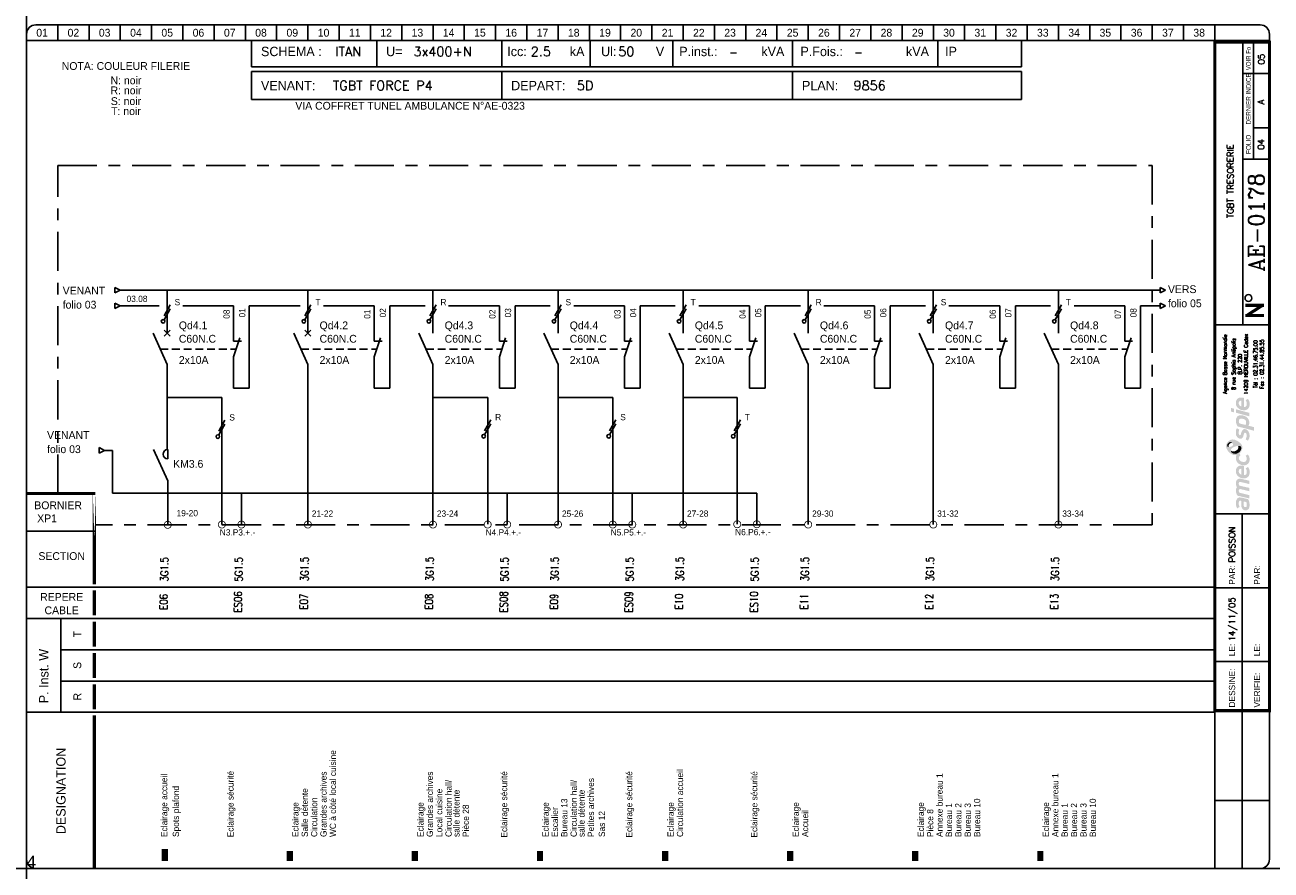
# Model space of a CAD drawing. Header units: millimetres. Extents: x 0 to 4898, y -1200 to 270.
# Tile 19 of 34: x 2000 to 2398, y 0 to 270. Entities that reach past the tile are written whole.
import ezdxf
from ezdxf.enums import TextEntityAlignment as Align

# ---------------------------------------------------------------- set-up
doc = ezdxf.new("R2010")
doc.units = ezdxf.units.MM
doc.header["$LTSCALE"] = 25
for name, pattern in [('AXES', [0.95, 0.5, -0.15, 0.15, -0.15]), ('CONTINU', [0]), ('DISCONTINU', [0.15, 0.1, -0.05])]:
    doc.linetypes.add(name, pattern=pattern)
doc.layers.get('0').update_dxf_attribs({"linetype": 'CONTINUOUS'})
doc.layers.get('Defpoints').update_dxf_attribs({"linetype": 'CONTINUOUS'})
for name, color, linetype in [('POINTILLE', 5, 'DISCONTINU'), ('TEXTE', 92, 'CONTINU'), ('TRAIAXE', 6, 'AXES'), ('TRAIFIN', 1, 'CONTINU'), ('TRAIGROS', 40, 'CONTINU'), ('TRAIMOY', 150, 'CONTINU')]:
    doc.layers.add(name, color=color, linetype=linetype)
doc.styles.add('ROMANC', font='romanc')
doc.styles.add('ROMANS8', font='ROMANS8.shx')
doc.styles.add('T1', font='arial.ttf')
doc.styles.add('TEXTE', font='txt8', dxfattribs={"height": 2.5})
doc.styles.add('TXT', font='txt', dxfattribs={"width": 0.8})

# ---------------------------------------------------------------- blocks, each defined once
blk = doc.blocks.new('CART')
at = {"layer": 'TEXTE', "color": 7}
for p, q in [((72.02, 264.91), (72.02, 256.49)), ((112.02, 264.91), (112.02, 256.49)), ((152.02, 264.91), (152.02, 256.49)), ((180.26, 264.91), (180.26, 256.49)), ((206.73, 264.91), (206.73, 256.49)), ((244.98, 264.91), (244.98, 256.49)), ((291.46, 264.91), (291.46, 256.49)), ((318.22, 264.91), (318.22, 256.49)), ((318.22, 256.49), (72.02, 256.49)), ((72, 255), (318.25, 255)), ((72, 246), (72, 255)), ((152, 255), (152, 246)), ((245, 255), (245, 246)), ((318.25, 255), (318.25, 246)), ((318.25, 246), (72, 246)), ((11.02, 79.91), (11.02, 49.91))]:
    blk.add_line(p, q, dxfattribs=at)
at = {"layer": 'TEXTE', "color": 7, "const_width": 1}
for points in [[(395.77, 180.16), (389.77, 180.16)], [(390.27, 176.91), (395.27, 180.16)], [(395.77, 176.91), (389.77, 176.91)]]:
    blk.add_lwpolyline(points, dxfattribs=at)
at = {"layer": 'TEXTE', "color": 7}
blk.add_circle((390.78, 182.5), 1.08, dxfattribs=at)
at = {"layer": 'TRAIAXE', "color": 6}
for p, q in [((10.02, 224.91), (360.02, 224.91)), ((10.02, 119.91), (10.02, 224.91)), ((360.02, 224.91), (360.02, 109.91)), ((360.02, 109.91), (22.02, 109.91))]:
    blk.add_line(p, q, dxfattribs=at)
at = {"layer": 'TRAIFIN', "color": 7}
for p, q in [((10.02, 269.91), (10.02, 264.91)), ((20.02, 269.91), (20.02, 264.91)), ((30.02, 269.91), (30.02, 264.91)), ((40.02, 269.91), (40.02, 264.91)), ((50.02, 269.91), (50.02, 264.91)), ((60.02, 269.91), (60.02, 264.91)), ((70.02, 269.91), (70.02, 264.91)), ((80.02, 269.91), (80.02, 264.91)), ((90.02, 269.91), (90.02, 264.91)), ((100.02, 269.91), (100.02, 264.91)), ((110.02, 269.91), (110.02, 264.91)), ((120.02, 269.91), (120.02, 264.91)), ((130.02, 269.91), (130.02, 264.91)), ((140.02, 269.91), (140.02, 264.91)), ((150.02, 269.91), (150.02, 264.91)), ((160.02, 269.91), (160.02, 264.91)), ((170.02, 269.91), (170.02, 264.91)), ((180.02, 269.91), (180.02, 264.91)), ((190.02, 269.91), (190.02, 264.91)), ((200.02, 269.91), (200.02, 264.91)), ((210.02, 269.91), (210.02, 264.91)), ((220.02, 269.91), (220.02, 264.91)), ((230.02, 269.91), (230.02, 264.91)), ((240.02, 269.91), (240.02, 264.91)), ((250.02, 269.91), (250.02, 264.91)), ((260.02, 269.91), (260.02, 264.91)), ((270.02, 269.91), (270.02, 264.91)), ((280.02, 269.91), (280.02, 264.91)), ((290.02, 269.91), (290.02, 264.91)), ((300.02, 269.91), (300.02, 264.91)), ((310.02, 269.91), (310.02, 264.91)), ((320.02, 269.91), (320.02, 264.91)), ((330.02, 269.91), (330.02, 264.91)), ((340.02, 269.91), (340.02, 264.91)), ((350.02, 269.91), (350.02, 264.91)), ((360.02, 269.91), (360.02, 264.91)), ((370.02, 269.91), (370.02, 264.91)), ((380.02, 269.91), (380.02, 264.91)), ((392.43, 226.95), (392.43, 264.41)), ((392.43, 237), (396.98, 237))]:
    blk.add_line(p, q, dxfattribs=at)
at = {"layer": 'TRAIGROS', "color": 7}
for p, q in [((3.02, 269.91), (394.52, 269.91)), ((0.02, 266.91), (0.02, 264.91)), ((397.52, 264.91), (0.02, 264.91)), ((397.52, 264.91), (0.02, 264.91)), ((0.02, 264.91), (0.02, 2.91)), ((389.02, 173.91), (389.02, 264.41)), ((397.52, 266.91), (397.52, 264.91)), ((397.52, 2.91), (397.52, 264.91)), ((389.02, 254.41), (397.02, 254.41)), ((389.02, 226.92), (397.02, 226.92)), ((380.02, 173.91), (397.52, 173.91)), ((380.02, 113.43), (397.53, 113.43)), ((0.02, 107.91), (22.02, 107.91)), ((0.02, 89.91), (380.02, 89.91)), ((11.02, 79.91), (0.02, 79.91)), ((11.02, 79.91), (380.02, 79.91)), ((11.02, 69.91), (380.02, 69.91)), ((11.02, 59.91), (380.02, 59.91)), ((0.02, 49.91), (380.02, 49.91)), ((380.02, -0.12), (380.02, 50.43)), ((3.02, -0.09), (394.52, -0.09))]:
    blk.add_line(p, q, dxfattribs=at)
for points, const_width in [([(380.02, 264.41), (380.02, 50.43), (397.52, 50.43), (397.52, 264.41), (380.02, 264.41)], 1), ([(0.02, 119.91), (22.02, 119.91)], 1), ([(21.73, 88.91), (21.73, 80.91)], 1), ([(21.73, 78.91), (21.73, 70.91)], 1), ([(21.73, 68.91), (21.73, 60.91)], 1), ([(21.73, 58.91), (21.73, 50.91)], 1), ([(21.73, 48.91), (21.73, 43.38)], 1), ([(21.73, 43.38), (21.73, -0.09)], 1), ([(44.23, 6.14), (44.23, 2.27)], 2), ([(84.23, 5.5), (84.23, 2.27)], 2), ([(124.23, 5.5), (124.23, 2.27)], 2), ([(164.23, 5.5), (164.23, 2.27)], 2), ([(204.23, 5.5), (204.23, 2.27)], 2), ([(244.23, 5.5), (244.23, 2.27)], 2), ([(284.23, 5.5), (284.23, 2.27)], 2), ([(324.23, 5.5), (324.23, 2.27)], 2)]:
    blk.add_lwpolyline(points, dxfattribs=dict(at, const_width=const_width))
at = {"layer": 'TRAIGROS', "color": 7, "const_width": 1}
blk.add_lwpolyline([(21.73, 119.95), (21.73, 90.91)], close=True, dxfattribs=at)
at = {"layer": 'TRAIGROS', "color": 7}
for centre, start, end in [((3.02, 266.91), 90, 180), ((394.52, 266.91), 0, 90), ((3.02, 2.91), 180, 270), ((394.52, 2.91), 270, 0)]:
    blk.add_arc(centre, 3, start, end, dxfattribs=at)
at = {"layer": 'TRAIMOY', "color": 7}
for p, q in [((388.77, -0.1), (388.77, 113.43)), ((380.02, 89.73), (397.53, 89.73)), ((380.02, 66.18), (397.53, 66.18)), ((380.02, 21.66), (397.53, 21.66))]:
    blk.add_line(p, q, dxfattribs=at)
at = {"layer": 'TEXTE', "color": 7}
for s, p in [('01', (5.02, 267.41)), ('02', (15.02, 267.41)), ('03', (25.02, 267.41)), ('04', (35.02, 267.41)), ('05', (45.02, 267.41)), ('06', (55.02, 267.41)), ('07', (65.02, 267.41)), ('08', (75.02, 267.41)), ('09', (85.02, 267.41)), ('10', (95.02, 267.41)), ('11', (105.02, 267.41)), ('12', (115.02, 267.41)), ('13', (125.02, 267.41)), ('14', (135.02, 267.41)), ('15', (145.02, 267.41)), ('16', (155.02, 267.41)), ('17', (165.02, 267.41)), ('18', (175.02, 267.41)), ('19', (185.02, 267.41)), ('20', (195.02, 267.41)), ('21', (205.02, 267.41)), ('22', (215.02, 267.41)), ('23', (225.02, 267.41)), ('24', (235.02, 267.41)), ('25', (245.02, 267.41)), ('26', (255.02, 267.41)), ('27', (265.02, 267.41)), ('28', (275.02, 267.41)), ('29', (285.02, 267.41)), ('30', (295.02, 267.41)), ('31', (305.02, 267.41)), ('32', (315.02, 267.41)), ('33', (325.02, 267.41)), ('34', (335.02, 267.41)), ('35', (345.02, 267.41)), ('36', (355.02, 267.41)), ('37', (365.02, 267.41)), ('38', (375.02, 267.41))]:
    blk.add_text(s, height=2.5, dxfattribs=at).set_placement(p, align=Align.MIDDLE)
for s, height, p in [('kA', 3, (173.77, 259.91)), ('Ul:', 3, (183.77, 259.91)), ('P.inst.:', 3, (208.77, 259.91)), ('kVA', 3, (235.02, 259.91)), ('P.Fois.:', 3, (247.52, 259.91)), ('kVA', 3, (281.27, 259.91)), ('SCHEMA :', 3, (75.02, 259.91)), ('U=', 3, (115.02, 259.91)), ('Icc:', 3, (153.77, 259.91)), ('V', 3, (201.27, 259.91)), ('IP', 3, (293.77, 259.91)), ('VENANT:', 3, (75, 249)), ('DEPART:', 3, (155, 249)), ('PLAN:', 3, (248, 249)), ('BORNIER', 2.5, (2.52, 114.91))]:
    blk.add_text(s, height=height, dxfattribs=at).set_placement(p)
at = {"layer": 'TEXTE', "color": 7, "width": 0.75}
blk.add_text('VOIR Fo', height=1.5, rotation=90, dxfattribs=at).set_placement((391.52, 255.41), (391.52, 262.91), align=Align.FIT)
at = {"layer": 'TEXTE', "color": 7, "style": 'TXT', "width": 0.8}
blk.add_text('DERNIER INDICE', height=1.5, rotation=90, dxfattribs=at).set_placement((391.52, 238.03))
at = {"layer": 'TEXTE', "color": 7}
for s, height, p in [('FOLIO', 1.5, (391.52, 231.67)), ('T', 2.5, (17.52, 74.91)), ('S', 2.5, (17.52, 64.91)), ('R', 2.5, (17.52, 54.91))]:
    blk.add_text(s, height=height, rotation=90, dxfattribs=at).set_placement(p, align=Align.CENTER)
for s, p in [('SECTION', (11.27, 98.66)), ('REPERE', (11.27, 85.59)), ('CABLE', (11.27, 81.3))]:
    blk.add_text(s, height=2.5, dxfattribs=at).set_placement(p, align=Align.CENTER)
for s, height, p in [('PAR:', 2, (386.53, 90.73)), ('PAR:', 2, (394.53, 90.73)), ('P. Inst. W', 3, (7.05, 52.81)), ('LE:', 2, (386.53, 67.86)), ('LE:', 2, (394.53, 67.86)), ('DESSINE:', 2, (386.53, 51.43)), ('VERIFIE:', 2, (394.53, 51.43)), ('DESIGNATION', 3, (12.52, 10.91))]:
    blk.add_text(s, height=height, rotation=90, dxfattribs=at).set_placement(p)
at = {"layer": 'TEXTE', "color": 4, "style": 'ROMANC'}
for tag, height, p in [('FOLIO_SUIVANT', 2, (395.92, 258.95)), ('INDICE', 2, (395.81, 245.26)), ('FOLIO', 2, (395.81, 231.67)), ('NUMERO', 5, (395.81, 206.7))]:
    blk.add_attdef(tag, text='', height=height, rotation=90, dxfattribs=at).set_placement(p, align=Align.CENTER)
for tag, p, height in [('REGIME_DE_NEUTRE', (98.77, 259.91), 3), ('TENSION', (123.77, 259.91), 3), ('ICC', (161.27, 259.91), 3), ('UI', (189.27, 259.91), 3), ('P_INSTAL', (224.73, 259.91), 2.5), ('PUISSSANCE_DE_FOISO', (264.73, 259.91), 2.5), ('VENANT_DE', (98, 249), 3), ('DEPART', (176, 249), 3), ('PLAN', (264.5, 249), 3)]:
    blk.add_attdef(tag, p, '', height=height, dxfattribs=at)
blk.add_attdef('INTITULE_DU_PLAN', text='', height=2, rotation=90, dxfattribs=at).set_placement((385.02, 219.91), align=Align.MIDDLE)
for tag, p in [('DESSINATEUR', (386.55, 97.87)), ('DATE', (386.53, 72.67))]:
    blk.add_attdef(tag, p, '', height=2, rotation=90, dxfattribs=at)
blk = doc.blocks.new('JC')
at = {"layer": 'TEXTE'}
for s, p in [('NOTA: COULEUR FILERIE', (10.73, 20.01)), ('N: noir', (10.73, 15.46)), ('R: noir', (10.73, 12.25)), ('S: noir', (10.73, 8.81)), ('T: noir', (10.73, 5.6))]:
    blk.add_text(s, height=2.5, dxfattribs=at).set_placement(p, align=Align.MIDDLE)
blk = doc.blocks.new('LOGO')
h = blk.add_hatch(color=187)
h.paths.add_polyline_path([(0.27, -25.15), (-0.26, -25.03), (-0.61, -25.01), (-0.96, -25.01), (-1.3, -25.15), (-1.56, -25.39), (-1.76, -25.66), (-1.92, -26.06), (-2.01, -26.61), (-2, -27.13), (-1.95, -27.54), (-1.82, -27.98), (-1.59, -28.49), (-0.78, -28.03), (-0.88, -27.84), (-0.99, -27.58), (-1.06, -27.27), (-1.09, -26.94), (-1.07, -26.65), (-1.03, -26.36), (-0.9, -26.15), (-0.74, -26.05), (-0.59, -26.04), (-0.23, -26.1), (-0.26, -26.47), (-0.29, -26.77), (-0.31, -27.1), (-0.31, -27.41), (-0.26, -27.77), (-0.19, -28.1), (-0.05, -28.44), (0.2, -28.78), (0.48, -28.98), (0.87, -29.11), (1.22, -29.1), (1.58, -29.04), (1.84, -28.87), (2.14, -28.53), (2.3, -28.16), (2.37, -27.71), (2.36, -27.1), (2.28, -26.51), (2.08, -25.89), (1.89, -25.54), (0.84, -25.3)])
h.paths.add_polyline_path([(0.54, -26.31), (1.32, -26.47), (1.41, -26.69), (1.48, -27.01), (1.49, -27.42), (1.48, -27.74), (1.4, -27.9), (1.29, -28.03), (1.14, -28.09), (0.96, -28.1), (0.81, -28.07), (0.69, -27.97), (0.6, -27.85), (0.54, -27.71), (0.5, -27.54), (0.49, -27.3), (0.49, -27.06), (0.5, -26.59)], flags=16)
h.paths.add_polyline_path([(-0.88, -23.47), (-0.97, -23.29), (-1.06, -23.08), (-1.08, -22.86), (-1.05, -22.63), (-0.97, -22.45), (-0.79, -22.36), (-0.5, -22.33), (2.29, -23.01), (2.29, -21.94), (-0.8, -21.24), (-0.96, -21.08), (-1.06, -20.77), (-1.1, -20.45), (-1, -20.2), (-0.87, -20.11), (-0.7, -20.03), (-0.48, -20.05), (2.29, -20.7), (2.29, -19.65), (-0.36, -19.01), (-0.65, -19), (-1.01, -19.01), (-1.3, -19.12), (-1.55, -19.28), (-1.77, -19.54), (-1.9, -19.8), (-1.98, -20), (-2.02, -20.38), (-2.01, -20.76), (-1.91, -21.13), (-1.79, -21.45), (-1.64, -21.71), (-1.75, -21.83), (-1.89, -22.08), (-1.98, -22.36), (-2.01, -22.66), (-2.01, -23), (-1.95, -23.36), (-1.85, -23.71), (-1.69, -24.08), (-1.5, -24.43), (2.29, -25.32), (2.29, -24.26)])
h.paths.add_polyline_path([(-0.19, -14.81), (-0.51, -14.81), (-0.91, -14.88), (-1.19, -15), (-1.42, -15.16), (-1.64, -15.38), (-1.83, -15.67), (-1.95, -15.97), (-2, -16.26), (-2.02, -16.52), (-2.01, -16.84), (-1.96, -17.15), (-1.84, -17.46), (-1.65, -17.81), (-1.41, -18.09), (-1.14, -18.33), (-0.89, -18.51), (-0.59, -18.68), (-0.17, -18.82), (0.24, -18.89), (0.59, -18.91), (0.98, -18.88), (1.37, -18.75), (1.77, -18.51), (2.17, -18.06), (2.33, -17.58), (2.38, -17.11), (2.38, -16.56), (2.33, -16.15), (2.2, -15.79), (2.03, -15.5), (1.82, -15.25), (1.14, -15.68), (1.3, -15.94), (1.42, -16.3), (1.49, -16.68), (1.49, -16.99), (1.43, -17.33), (1.23, -17.63), (0.99, -17.81), (0.79, -17.86), (0.6, -17.84), (0.6, -14.97), (0.23, -14.85)])
h.paths.add_polyline_path([(-0.26, -17.69), (-0.43, -17.64), (-0.58, -17.55), (-0.76, -17.39), (-0.9, -17.24), (-1.01, -17.02), (-1.06, -16.86), (-1.08, -16.63), (-1.06, -16.36), (-0.96, -16.16), (-0.83, -15.98), (-0.62, -15.87), (-0.44, -15.83), (-0.26, -15.83)], flags=16)
h.paths.add_polyline_path([(-0.09, -13.56), (-0.44, -13.4), (-0.74, -13.16), (-0.95, -12.9), (-1.04, -12.61), (-1.08, -12.36), (-1.02, -12.05), (-0.89, -11.83), (-0.73, -11.69), (-0.61, -11.61), (-0.5, -11.55), (-0.88, -10.89), (-1.08, -11.04), (-1.32, -11.18), (-1.51, -11.28), (-1.78, -11.38), (-1.87, -11.55), (-1.97, -11.89), (-2.01, -12.3), (-1.98, -12.76), (-1.82, -13.35), (-1.54, -13.76), (-1.25, -14.08), (-0.85, -14.34), (-0.48, -14.51), (-0.05, -14.65), (0.44, -14.71), (0.94, -14.69), (1.47, -14.5), (1.83, -14.25), (2.09, -13.94), (2.26, -13.6), (2.36, -13.21), (2.39, -12.82), (2.37, -12.43), (2.27, -11.98), (2.07, -11.58), (1.82, -11.23), (1.12, -11.67), (1.29, -11.95), (1.43, -12.27), (1.45, -12.61), (1.43, -12.96), (1.23, -13.36), (0.95, -13.57), (0.61, -13.63), (0.31, -13.63)])
h.paths.add_polyline_path([(1.25, -3.19), (0.94, -3.13), (0.59, -3.14), (0.32, -3.25), (0.1, -3.49), (-0.12, -3.81), (-0.25, -4.17), (-0.38, -4.62), (-0.46, -4.92), (-0.59, -5.03), (-0.74, -5.08), (-0.86, -5.03), (-0.96, -4.94), (-1.06, -4.74), (-1.12, -4.53), (-1.11, -4.23), (-1.07, -3.86), (-1.01, -3.51), (-0.93, -3.23), (-1.72, -2.85), (-1.84, -3.12), (-1.93, -3.4), (-1.97, -3.68), (-2, -3.98), (-2.02, -4.32), (-2, -4.65), (-1.94, -5.01), (-1.8, -5.31), (-1.64, -5.58), (-1.4, -5.84), (-1.11, -6.04), (-0.85, -6.17), (-0.56, -6.2), (-0.24, -6.15), (0.01, -5.99), (0.18, -5.81), (0.32, -5.51), (0.41, -5.18), (0.51, -4.86), (0.57, -4.63), (0.67, -4.45), (0.78, -4.33), (0.97, -4.29), (1.15, -4.35), (1.3, -4.55), (1.41, -4.85), (1.44, -5.24), (1.41, -5.62), (1.33, -5.91), (1.23, -6.15), (1.09, -6.39), (1.78, -6.81), (1.86, -6.74), (1.97, -6.61), (2.14, -6.32), (2.27, -6), (2.36, -5.62), (2.37, -5.24), (2.35, -4.86), (2.3, -4.52), (2.19, -4.21), (2.03, -3.92), (1.85, -3.65), (1.57, -3.35)])
h.paths.add_polyline_path([(1.14, 0.91), (0.82, 1.08), (0.5, 1.2), (0.1, 1.27), (-0.26, 1.3), (-0.73, 1.29), (-1.12, 1.19), (-1.38, 1.04), (-1.61, 0.8), (-1.77, 0.55), (-1.89, 0.33), (-1.98, 0.01), (-2.01, -0.32), (-1.99, -0.65), (-1.95, -1.02), (-1.88, -1.34), (-1.76, -1.63), (-1.63, -1.96), (-1.52, -2.24), (3.84, -3.66), (3.84, -2.51), (1.96, -2.01), (2.11, -1.85), (2.24, -1.56), (2.27, -1.32), (2.29, -1.04), (2.27, -0.75), (2.21, -0.44), (2.07, -0.1), (1.9, 0.2), (1.71, 0.44), (1.43, 0.71)])
h.paths.add_polyline_path([(0.98, -1.77), (-0.92, -1.28), (-0.98, -1.1), (-1.05, -0.84), (-1.07, -0.56), (-1.04, -0.29), (-0.94, -0.06), (-0.77, 0.11), (-0.53, 0.2), (-0.24, 0.22), (0.04, 0.2), (0.35, 0.13), (0.58, 0.05), (0.81, -0.07), (1.02, -0.24), (1.19, -0.46), (1.27, -0.68), (1.28, -0.93), (1.28, -1.16), (1.24, -1.43), (1.15, -1.61)], flags=16)
h.paths.add_polyline_path([(-1.97, 3.22), (-1.97, 2.11), (2.35, 0.95), (2.35, 2.06)])
h.paths.add_polyline_path([(-3.55, 3.65), (-3.55, 2.48), (-2.65, 2.25), (-2.65, 3.43)])
h.paths.add_polyline_path([(-0.19, 6.99), (-0.51, 6.99), (-0.91, 6.92), (-1.19, 6.81), (-1.42, 6.64), (-1.64, 6.43), (-1.83, 6.14), (-1.95, 5.83), (-2, 5.54), (-2.02, 5.28), (-2.01, 4.96), (-1.96, 4.66), (-1.84, 4.34), (-1.65, 4), (-1.41, 3.71), (-1.14, 3.48), (-0.89, 3.29), (-0.59, 3.12), (-0.17, 2.98), (0.24, 2.92), (0.59, 2.89), (0.98, 2.93), (1.37, 3.06), (1.77, 3.29), (2.17, 3.75), (2.33, 4.22), (2.38, 4.7), (2.38, 5.24), (2.33, 5.65), (2.2, 6.02), (2.03, 6.3), (1.82, 6.56), (1.14, 6.13), (1.3, 5.87), (1.42, 5.5), (1.49, 5.12), (1.49, 4.82), (1.43, 4.47), (1.23, 4.17), (0.99, 4), (0.79, 3.94), (0.6, 3.96), (0.6, 6.83), (0.23, 6.96)])
h.paths.add_polyline_path([(-0.26, 4.11), (-0.43, 4.16), (-0.58, 4.26), (-0.76, 4.42), (-0.9, 4.56), (-1.01, 4.78), (-1.06, 4.95), (-1.08, 5.17), (-1.06, 5.44), (-0.96, 5.64), (-0.83, 5.82), (-0.62, 5.93), (-0.44, 5.97), (-0.26, 5.97)], flags=16)
h = blk.add_hatch(color=135)
h.paths.add_polyline_path([(-2.62, -6.48), (-2.99, -6.44), (-3.33, -6.46), (-3.66, -6.54), (-3.9, -6.66), (-4.19, -6.88), (-4.48, -7.12), (-4.72, -7.4), (-4.9, -7.71), (-5.08, -8.08), (-5.15, -8.51), (-5.14, -8.84), (-5.03, -9.22), (-4.88, -9.56), (-4.68, -9.88), (-4.46, -10.22), (-4.19, -10.51), (-3.87, -10.81), (-3.57, -11.02), (-3.23, -11.21), (-2.91, -11.36), (-2.54, -11.44), (-2.16, -11.45), (-1.78, -11.38), (-1.51, -11.28), (-1.32, -11.18), (-1.08, -11.04), (-0.88, -10.89), (-0.73, -10.77), (-0.54, -10.54), (-0.29, -10.22), (-0.06, -9.77), (0.06, -9.2), (0.05, -8.64), (-0.11, -8.22), (-0.36, -7.85), (-0.69, -7.52), (-1.07, -7.21), (-1.43, -6.95), (-1.9, -6.73), (-2.27, -6.57)])
h.paths.add_polyline_path([(-2.94, -7.94), (-2.93, -8.06), (-2.93, -8.18), (-2.98, -8.34), (-3.08, -8.43), (-3.22, -8.54), (-3.43, -8.66), (-3.65, -8.75), (-3.89, -8.84), (-4.16, -8.87), (-4.34, -8.85), (-4.5, -8.82), (-4.67, -8.73), (-4.76, -8.58), (-4.8, -8.43), (-4.79, -8.24), (-4.75, -8.06), (-4.69, -7.92), (-4.59, -7.78), (-4.48, -7.64), (-4.34, -7.51), (-4.19, -7.41), (-4, -7.31), (-3.79, -7.28), (-3.58, -7.31), (-3.42, -7.38), (-3.25, -7.49), (-3.12, -7.62), (-3.02, -7.79)], flags=16)
h.paths.add_polyline_path([(-1.84, -8.57), (-1.32, -8.49), (-1.12, -8.49), (-0.87, -8.49), (-0.65, -8.57), (-0.45, -8.72), (-0.32, -8.9), (-0.26, -9.1), (-0.28, -9.35), (-0.35, -9.63), (-0.51, -9.97), (-0.73, -10.32), (-1.02, -10.58), (-1.39, -10.82), (-1.78, -10.98), (-2.23, -11.04), (-2.55, -11.01), (-2.82, -10.95), (-3.16, -10.77), (-3.4, -10.52), (-3.53, -10.28), (-3.6, -10.02), (-3.6, -9.73), (-3.5, -9.48), (-3.31, -9.23), (-3, -9.04), (-2.68, -8.88), (-2.26, -8.71)], flags=16)
h = blk.add_hatch(color=253)
h.paths.add_polyline_path([(-4, -7.31), (-4.19, -7.41), (-4.34, -7.51), (-4.48, -7.64), (-4.59, -7.78), (-4.69, -7.92), (-4.75, -8.06), (-4.79, -8.24), (-4.8, -8.43), (-4.76, -8.58), (-4.67, -8.73), (-4.5, -8.82), (-4.34, -8.85), (-4.36, -8.64), (-4.33, -8.43), (-4.27, -8.21), (-4.19, -8.05), (-4.09, -7.91), (-3.95, -7.79), (-3.82, -7.69), (-3.65, -7.62), (-3.47, -7.58), (-3.28, -7.58), (-3.12, -7.62), (-3.25, -7.49), (-3.42, -7.38), (-3.58, -7.31), (-3.79, -7.28)])
h.paths.add_polyline_path([(-0.87, -8.49), (-1.12, -8.49), (-1.32, -8.49), (-1.27, -8.65), (-1.22, -8.89), (-1.24, -9.17), (-1.31, -9.4), (-1.45, -9.63), (-1.67, -9.84), (-1.91, -10), (-2.2, -10.15), (-2.48, -10.22), (-2.71, -10.25), (-2.97, -10.24), (-3.22, -10.21), (-3.44, -10.12), (-3.6, -10.02), (-3.53, -10.28), (-3.4, -10.52), (-3.16, -10.77), (-2.82, -10.95), (-2.55, -11.01), (-2.23, -11.04), (-1.78, -10.98), (-1.39, -10.82), (-1.02, -10.58), (-0.73, -10.32), (-0.51, -9.97), (-0.35, -9.63), (-0.28, -9.35), (-0.26, -9.1), (-0.32, -8.9), (-0.45, -8.72), (-0.65, -8.57)])
at = {"color": 7, "style": 'ROMANS8', "width": 0.8}
for s, height, p in [('Agence Basse Normandie', 1.2384, (-4.85, 17.68)), ('8 rue Sophia Antipolis', 1.2384, (-2.12, 17.68)), ('14209 HEROUVILLE Cedex', 1.2384, (1.84, 17.68)), ('B.P. 220', 1.238, (-0.08, 17.68)), ('Tél : 02.31.46.75.00', 1.2384, (4.88, 17.68)), ('Fax : 02.31.44.85.55', 1.2384, (6.91, 17.68))]:
    blk.add_text(s, height=height, rotation=90, dxfattribs=at).set_placement(p, align=Align.CENTER)
blk = doc.blocks.new('U75')
at = {"layer": 'TRAIFIN', "const_width": 0.25}
blk.add_lwpolyline([(-1.125, 0, 1), (1.125, 0, 1)], format="xyb", close=True, dxfattribs=at)
blk = doc.blocks.new('U100')
at = {"layer": 'TRAIFIN'}
for p, q in [((1.11, 2.62), (-0.89, -0.88)), ((-0.89, -2.13), (1.11, 1.37))]:
    blk.add_line(p, q, dxfattribs=at)
blk.add_circle((-1.18, -2.64), 0.585, dxfattribs=at)
blk = doc.blocks.new('R12')
at = {"layer": 'TRAIFIN'}
blk.add_line((0, 0), (0, 10), dxfattribs=at)
at = {"layer": 'TRAIGROS'}
for p, q in [((2, 16), (0, 10)), ((0, 15), (2.5, 15))]:
    blk.add_line(p, q, dxfattribs=at)
blk = doc.blocks.new('U2')
at = {"layer": 'TRAIFIN'}
blk.add_arc((0, -1.5), 1.5, 90, 270, dxfattribs=at)
at = {"layer": 'TRAIGROS'}
blk.add_line((0, -10), (-4.5, 0), dxfattribs=at)
at = {"layer": 'TRAIMOY'}
blk.add_line((0, -3), (0, 0), dxfattribs=at)

msp = doc.modelspace()

# ---------------------------------------------------------------- linework, layer by layer
for p, q in [((2028.2, 185.98), (2029.98, 185.09)), ((2028.2, 185.98), (2028.2, 184.2)), ((2028.2, 184.2), (2029.98, 185.09)), ((2362.48, 185.98), (2364.26, 185.09)), ((2362.48, 185.98), (2362.48, 184.2)), ((2362.48, 184.2), (2364.26, 185.09)), ((2028.2, 180.98), (2029.98, 180.09)), ((2028.2, 180.98), (2028.2, 179.2)), ((2028.2, 179.2), (2029.98, 180.09)), ((2362.48, 180.98), (2364.26, 180.09)), ((2362.48, 180.98), (2362.48, 179.2)), ((2362.48, 179.2), (2364.26, 180.09)), ((2023.2, 134.73), (2023.2, 132.95)), ((2023.2, 134.73), (2024.98, 133.84)), ((2023.2, 132.95), (2024.98, 133.84))]:
    msp.add_line(p, q)
at = {"layer": 'Defpoints', "ltscale": 0.25}
for p, direction in [((2000, 0), (0, -1)), ((0, 0), (1, 0))]:
    msp.add_xline(p, direction, dxfattribs=at)
at = {"layer": 'POINTILLE'}
for p, q in [((2042.78, 166.23), (2067.04, 166.23)), ((2087.78, 166.23), (2112.04, 166.23)), ((2127.78, 166.23), (2152.04, 166.23)), ((2167.78, 166.23), (2192.04, 166.23)), ((2207.78, 166.23), (2232.04, 166.23)), ((2247.78, 166.23), (2272.04, 166.23)), ((2287.78, 166.23), (2312.04, 166.23)), ((2327.78, 166.23), (2352.04, 166.23))]:
    msp.add_line(p, q, dxfattribs=at)
at = {"layer": 'TRAIFIN'}
for p, q in [((2066.23, 168.8), (2066.23, 180.09)), ((2071.23, 153.73), (2071.23, 180.09)), ((2111.23, 168.8), (2111.23, 180.09)), ((2116.23, 153.73), (2116.23, 180.09)), ((2151.23, 168.8), (2151.23, 180.09)), ((2156.23, 153.73), (2156.23, 180.09)), ((2191.23, 168.8), (2191.23, 180.09)), ((2196.23, 153.73), (2196.23, 180.09)), ((2231.23, 168.8), (2231.23, 180.09)), ((2236.23, 153.73), (2236.23, 180.09)), ((2271.23, 168.8), (2271.23, 180.09)), ((2276.23, 153.73), (2276.23, 180.09)), ((2311.23, 168.8), (2311.23, 180.09)), ((2316.23, 153.73), (2316.23, 180.09)), ((2351.23, 168.8), (2351.23, 180.09)), ((2356.23, 153.73), (2356.23, 180.09)), ((2066.23, 153.8), (2066.23, 153.73)), ((2066.23, 153.73), (2071.23, 153.73)), ((2111.23, 153.8), (2111.23, 153.73)), ((2111.23, 153.73), (2116.23, 153.73)), ((2151.23, 153.8), (2151.23, 153.73)), ((2151.23, 153.73), (2156.23, 153.73)), ((2191.23, 153.8), (2191.23, 153.73)), ((2191.23, 153.73), (2196.23, 153.73)), ((2231.23, 153.8), (2231.23, 153.73)), ((2231.23, 153.73), (2236.23, 153.73)), ((2271.23, 153.8), (2271.23, 153.73)), ((2271.23, 153.73), (2276.23, 153.73)), ((2311.23, 153.8), (2311.23, 153.73)), ((2311.23, 153.73), (2316.23, 153.73)), ((2351.23, 153.8), (2351.23, 153.73)), ((2351.23, 153.73), (2356.23, 153.73)), ((2027.48, 133.84), (2024.98, 133.84)), ((2027.48, 120.09), (2027.48, 133.84)), ((2027.48, 120.09), (2068.73, 120.09)), ((2068.73, 120.09), (2192.29, 120.18)), ((2068.73, 110.09), (2068.73, 120.09)), ((2153.73, 110.09), (2153.73, 120.09)), ((2233.54, 120.18), (2192.29, 120.18)), ((2193.73, 110.09), (2193.73, 120.09)), ((2233.54, 110.18), (2233.54, 120.18))]:
    msp.add_line(p, q, dxfattribs=at)
for points in [[(2029.98, 180.09), (2042.48, 180.09)], [(2049.98, 180.09), (2066.23, 180.09)], [(2049.98, 180.09), (2066.23, 180.09)], [(2071.23, 180.09), (2087.48, 180.09)], [(2094.98, 180.09), (2111.23, 180.09)], [(2116.23, 180.09), (2127.48, 180.09)], [(2134.98, 180.09), (2151.23, 180.09)], [(2156.23, 180.09), (2167.48, 180.09)], [(2174.98, 180.09), (2191.23, 180.09)], [(2196.23, 180.09), (2207.48, 180.09)], [(2214.98, 180.09), (2231.23, 180.09)], [(2236.23, 180.09), (2247.48, 180.09)], [(2254.98, 180.09), (2271.23, 180.09)], [(2276.23, 180.09), (2287.48, 180.09)], [(2294.98, 180.09), (2311.23, 180.09)], [(2316.23, 180.09), (2327.48, 180.09)], [(2334.98, 180.09), (2351.23, 180.09)], [(2356.23, 180.09), (2362.48, 180.09)]]:
    msp.add_lwpolyline(points, dxfattribs=at)
at = {"layer": 'TRAIGROS'}
for p, q in [((2362.48, 185.09), (2029.98, 185.09)), ((2043.98, 170.34), (2045.98, 172.34)), ((2043.98, 172.34), (2045.98, 170.34)), ((2088.98, 172.34), (2090.98, 170.34)), ((2088.98, 170.34), (2090.98, 172.34)), ((2040.48, 171.34), (2044.98, 161.34)), ((2085.48, 171.34), (2089.98, 161.34)), ((2125.48, 171.34), (2129.98, 161.34)), ((2165.48, 171.34), (2169.98, 161.34)), ((2205.48, 171.34), (2209.98, 161.34)), ((2245.48, 171.34), (2249.98, 161.34)), ((2285.48, 171.34), (2289.98, 161.34)), ((2325.48, 171.34), (2329.98, 161.34))]:
    msp.add_line(p, q, dxfattribs=at)
at = {"layer": 'TRAIMOY'}
for p, q in [((2044.98, 185.09), (2044.98, 171.34)), ((2089.98, 185.09), (2089.98, 171.34)), ((2129.98, 185.09), (2129.98, 171.34)), ((2169.98, 185.09), (2169.98, 171.34)), ((2209.98, 185.09), (2209.98, 171.34)), ((2249.98, 185.09), (2249.98, 171.34)), ((2289.98, 185.09), (2289.98, 171.34)), ((2329.98, 185.09), (2329.98, 171.34)), ((2044.98, 161.34), (2044.98, 140.09)), ((2089.98, 161.34), (2089.98, 110.09)), ((2129.98, 161.34), (2129.98, 110.09)), ((2169.98, 161.34), (2169.98, 110.09)), ((2209.98, 161.34), (2209.98, 110)), ((2249.98, 161.34), (2249.98, 110.09)), ((2289.98, 161.34), (2289.98, 110.09)), ((2329.98, 161.34), (2329.98, 110.09)), ((2044.98, 150.71), (2062.48, 150.71)), ((2062.48, 150.71), (2062.48, 110.09)), ((2129.98, 150.8), (2147.48, 150.8)), ((2147.48, 150.8), (2147.48, 110.18)), ((2169.98, 150.8), (2187.48, 150.8)), ((2187.48, 150.8), (2187.48, 110.18)), ((2209.98, 150.8), (2227.29, 150.8)), ((2227.29, 150.8), (2227.29, 110.18)), ((2044.98, 140.09), (2044.98, 134.09)), ((2045.17, 110), (2045.17, 124.1)), ((2209.98, 124.52), (2209.98, 110.09))]:
    msp.add_line(p, q, dxfattribs=at)

# ---------------------------------------------------------------- block references
msp.add_blockref('CART', (1999.98, 0.09)).add_auto_attribs({'INTITULE_DU_PLAN': 'TGBT TRESORERIE', 'NUMERO': 'AE-0178', 'FOLIO': '04', 'INDICE': 'A', 'FOLIO_SUIVANT': '05', 'REGIME_DE_NEUTRE': 'ITAN', 'TENSION': '3x400+N', 'ICC': '2.5', 'UI': '50', 'P_INSTAL': '-', 'PUISSSANCE_DE_FOISO': '-', 'VENANT_DE': 'TGBT FORCE P4', 'DEPART': '5D', 'PLAN': '9856', 'DATE': '14/11/05', 'DESSINATEUR': 'POISSON'})
for name, p in [('JC', (2021.08, 236.84)), ('LOGO', (2388.75, 143.76))]:
    msp.add_blockref(name, p)
at = {"layer": 'TEXTE'}
for p in [(2066.23, 153.8), (2111.23, 153.8), (2151.23, 153.8), (2191.23, 153.8), (2231.23, 153.8), (2271.23, 153.8), (2311.23, 153.8), (2351.23, 153.8)]:
    msp.add_blockref('R12', p, dxfattribs=at)
at = {"layer": 'TRAIFIN'}
for name, p in [('U2', (2045.17, 134.1)), ('U75', (2045.17, 110)), ('U75', (2062.48, 110.09)), ('U75', (2068.73, 110.09)), ('U75', (2089.98, 110.09)), ('U75', (2129.98, 110.09)), ('U75', (2147.48, 110.09)), ('U75', (2153.73, 110.09)), ('U75', (2169.98, 110.09)), ('U75', (2187.48, 110.09)), ('U75', (2193.73, 110.09)), ('U75', (2209.98, 110.09)), ('U75', (2227.29, 110.18)), ('U75', (2233.54, 110.18)), ('U75', (2249.98, 110.09)), ('U75', (2289.98, 110.09)), ('U75', (2329.98, 110.09))]:
    msp.add_blockref(name, p, dxfattribs=at)
at = {"layer": 'TRAIMOY'}
for p in [(2044.87, 177.77), (2089.87, 177.77), (2129.87, 177.77), (2169.87, 177.77), (2209.87, 177.77), (2249.87, 177.77), (2289.87, 177.77), (2329.87, 177.77), (2062.37, 140.89), (2062.37, 140.89), (2147.37, 140.98), (2147.37, 140.98), (2187.37, 140.98), (2187.37, 140.98), (2227.18, 140.98), (2227.18, 140.98)]:
    msp.add_blockref('U100', p, dxfattribs=at)

# ---------------------------------------------------------------- texts
at = {"layer": 'Defpoints', "ltscale": 0.25, "insert": (1999.98, 4.09), "char_height": 4, "attachment_point": 1, "style": 'T1'}
msp.add_mtext_dynamic_manual_height_columns('4', width=90.3923, gutter_width=20, heights=[0], dxfattribs=at)
at = {"layer": 'TEXTE'}
for s, height, p in [('VENANT', 2.5, (2011.58, 183.73)), ('VERS', 2.5, (2365.03, 184.17)), ('folio 03', 2.5, (2011.58, 179.21)), ('S', 2, (2047.37, 180.27)), ('T', 2, (2092.37, 180.27)), ('R', 2, (2132.37, 180.27)), ('S', 2, (2172.37, 180.27)), ('T', 2, (2212.37, 180.27)), ('R', 2, (2252.37, 180.27)), ('S', 2, (2292.37, 180.27)), ('T', 2, (2332.37, 180.27)), ('folio 05', 2.5, (2365.03, 179.64)), ('Qd4.1', 2.5, (2048.73, 172.59)), ('Qd4.2', 2.5, (2093.73, 172.59)), ('Qd4.3', 2.5, (2133.73, 172.59)), ('Qd4.4', 2.5, (2173.73, 172.59)), ('Qd4.5', 2.5, (2213.73, 172.59)), ('Qd4.6', 2.5, (2253.73, 172.59)), ('Qd4.7', 2.5, (2293.73, 172.59)), ('Qd4.8', 2.5, (2333.73, 172.59)), ('C60N.C', 2.5, (2048.73, 168.3)), ('C60N.C', 2.5, (2093.73, 168.3)), ('C60N.C', 2.5, (2133.73, 168.3)), ('C60N.C', 2.5, (2173.73, 168.3)), ('C60N.C', 2.5, (2213.73, 168.3)), ('C60N.C', 2.5, (2253.73, 168.3)), ('C60N.C', 2.5, (2293.73, 168.3)), ('C60N.C', 2.5, (2333.73, 168.3)), ('2x10A', 2.5, (2048.73, 161.52)), ('2x10A', 2.5, (2093.73, 161.52)), ('2x10A', 2.5, (2133.73, 161.52)), ('2x10A', 2.5, (2173.73, 161.52)), ('2x10A', 2.5, (2213.73, 161.52)), ('2x10A', 2.5, (2253.73, 161.52)), ('2x10A', 2.5, (2293.73, 161.52)), ('2x10A', 2.5, (2333.73, 161.52)), ('S', 2, (2064.87, 143.39)), ('S', 2, (2064.87, 143.39)), ('R', 2, (2149.87, 143.48)), ('S', 2, (2189.87, 143.48)), ('T', 2, (2229.68, 143.48)), ('VENANT', 2.5, (2006.58, 137.48)), ('folio 03', 2.5, (2006.58, 132.96)), ('KM3.6', 2.5, (2046.9, 128.27)), ('21-22', 2, (2091.23, 112.59)), ('23-24', 2, (2131.23, 112.59)), ('25-26', 2, (2171.23, 112.59)), ('27-28', 2, (2211.23, 112.59)), ('29-30', 2, (2251.23, 112.59)), ('31-32', 2, (2291.23, 112.59)), ('33-34', 2, (2331.23, 112.59))]:
    msp.add_text(s, height=height, dxfattribs=at).set_placement(p)
msp.add_text('03.08', height=2, dxfattribs=at).set_placement((2035.35, 182.34), align=Align.MIDDLE)
for s, p in [('08', (2063.98, 177.42)), ('01', (2068.98, 177.85)), ('01', (2108.98, 177.42)), ('02', (2113.98, 177.85)), ('02', (2148.98, 177.42)), ('03', (2153.98, 177.85)), ('03', (2188.98, 177.42)), ('04', (2193.98, 177.85)), ('04', (2228.98, 177.42)), ('05', (2233.98, 177.85)), ('05', (2268.98, 177.42)), ('06', (2273.98, 177.85)), ('06', (2308.98, 177.42)), ('07', (2313.98, 177.85)), ('07', (2348.98, 177.42)), ('08', (2353.98, 177.85))]:
    msp.add_text(s, height=2, rotation=90, dxfattribs=at).set_placement(p, align=Align.MIDDLE)
at = {"layer": 'TEXTE', "color": 4}
msp.add_text(' XP1', height=2.5, dxfattribs=at).set_placement((2002.5, 110.83))
at = {"layer": 'TEXTE'}
for s, p in [('19-20', (2051.42, 113.75)), ('N3.P3.+.-', (2067.48, 107.59)), ('N4.P4.+.-', (2152.48, 107.59)), ('N5.P5.+.-', (2192.48, 107.59)), ('N6.P6.+.-', (2232.29, 107.68))]:
    msp.add_text(s, height=2, dxfattribs=at).set_placement(p, align=Align.MIDDLE_CENTER)
at = {"layer": 'TEXTE', "style": 'TEXTE', "width": 0.8}
for s, p in [('3G1.5', (2045.36, 95.75)), ('5G1.5', (2069.11, 95.75)), ('3G1.5', (2090.17, 95.84)), ('3G1.5', (2130.17, 95.84)), ('5G1.5', (2154.11, 95.75)), ('3G1.5', (2170.17, 95.84)), ('5G1.5', (2194.11, 95.75)), ('3G1.5', (2210.17, 95.84)), ('5G1.5', (2234.11, 95.75)), ('3G1.5', (2250.17, 95.84)), ('3G1.5', (2290.17, 95.84)), ('3G1.5', (2330.17, 95.84)), ('ES06', (2068.88, 85.34)), ('ES08', (2153.88, 85.34)), ('ES09', (2193.88, 85.34)), ('ES10', (2233.88, 85.34)), ('E06', (2045.13, 85.34)), ('E07', (2089.94, 85.43)), ('E08', (2129.94, 85.43)), ('E09', (2169.94, 85.43)), ('E10', (2209.94, 85.43)), ('E11', (2249.94, 85.43)), ('E12', (2289.94, 85.43)), ('E13', (2329.94, 85.43))]:
    msp.add_text(s, height=2.5, rotation=90, dxfattribs=at).set_placement(p, align=Align.CENTER)
at = {"layer": 'TEXTE', "ltscale": 0.9}
for s, p in [('WC à côté local cuisine', (2098.98, 10.09)), ('Eclairage sécurité', (2066.23, 10)), ('Eclairage sécurité', (2153.73, 9.91)), ('Eclairage sécurité', (2193.73, 9.91)), ('Circulation accueil', (2209.98, 10.09)), ('Eclairage sécurité', (2233.73, 9.91)), ('Eclairage accueil ', (2045.03, 10.09)), ('Grandes archives', (2095.98, 10.09)), ('Grandes archives', (2129.98, 10.09)), ('Circulation hall/', (2135.98, 10.09)), ('Circulation hall/', (2175.98, 10.09)), ('Petites archives', (2181.48, 10.09)), ('Annexe bureau 1', (2292.98, 10.09)), ('Annexe bureau 1', (2329.98, 10.09)), ('Spots plafond', (2048.78, 10.09)), ('Salle détente', (2089.98, 10.09)), ('Local cuisine', (2132.98, 10.09)), ('salle détente', (2138.48, 10.09)), ('salle détente', (2178.48, 10.09)), ('Eclairage', (2086.98, 10.09)), ('Circulation ', (2092.98, 10.09)), ('Eclairage', (2126.98, 10.09)), ('Pièce 28', (2141.48, 10.09)), ('Eclairage', (2166.98, 10.09)), ('Escalier', (2169.98, 10.09)), ('Bureau 13', (2172.98, 10.09)), ('Eclairage', (2206.98, 10.09)), ('Eclairage', (2246.98, 10.09)), ('Eclairage', (2286.98, 10.09)), ('Bureau 1', (2295.98, 10.09)), ('Bureau 2', (2298.98, 10.09)), ('Bureau 3', (2301.98, 10.09)), ('Bureau 10', (2304.98, 10.09)), ('Eclairage', (2326.98, 10.09)), ('Bureau 1', (2332.98, 10.09)), ('Bureau 2', (2335.98, 10.09)), ('Bureau 3', (2338.98, 10.09)), ('Bureau 10', (2341.98, 10.09)), ('Sas 12', (2184.98, 10.09)), ('Accueil', (2249.98, 10.09)), ('Pièce 8', (2289.98, 10.09))]:
    msp.add_text(s, height=2, rotation=90, dxfattribs=at).set_placement(p)
at = {"layer": 'TRAIFIN', "insert": (2085.97, 245.37), "char_height": 2.5, "width": 110.432, "attachment_point": 1}
msp.add_mtext('VIA COFFRET TUNEL AMBULANCE N°AE-0323', dxfattribs=at)

doc.saveas('drawing.dxf')
